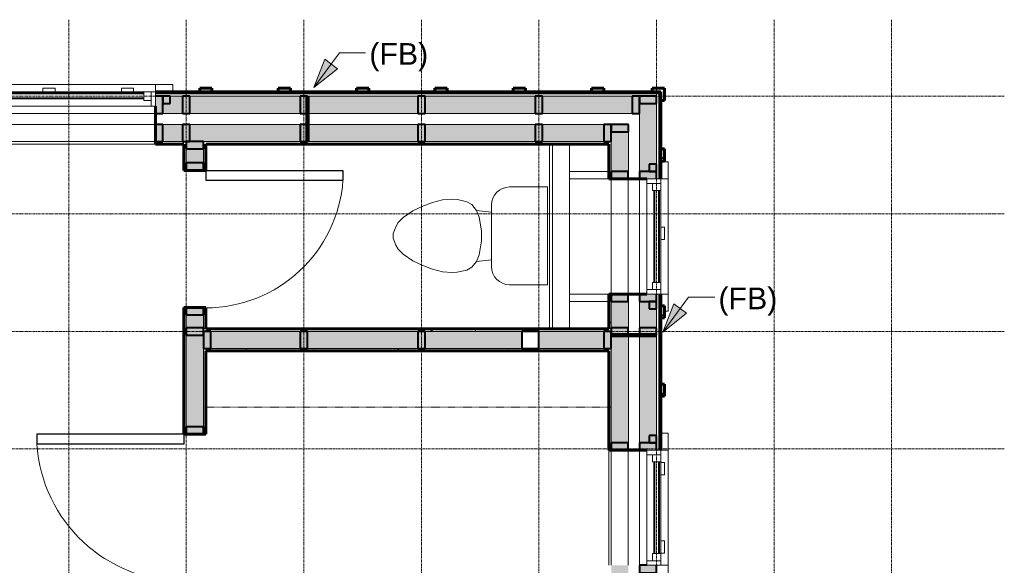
# Model space of a CAD drawing. Header units: inches. Extents: x -639 to 53, y -282 to 536.
# Tile 10 of 12: x -148 to 53, y 60 to 171. Entities that reach past the tile are written whole.
import ezdxf

# ---------------------------------------------------------------- set-up
doc = ezdxf.new("R2010")
doc.units = ezdxf.units.IN
doc.header["$MEASUREMENT"] = 0
doc.linetypes.add('Grid Line 1_2_', pattern=[0.875, 0.5, -0.125, 0.125, -0.125])
doc.linetypes.add('Overhead', pattern=[0.15625, 0.09375, -0.0625])
for name, color, linetype, lineweight in [('A-ANNO-TEXT', 2, 'Continuous', 9), ('A-DETL', 5, 'Continuous', 9), ('A-DOOR', 1, 'Continuous', 18), ('A-FLOR-OTLN', 6, 'Continuous', 18), ('A-GENM', 6, 'Continuous', 9), ('A-GLAZ', 6, 'Continuous', 18), ('A-GLAZ-GLAS', 6, 'Continuous', 40), ('A-WALL', 2, 'Continuous', 18), ('A-WALL-MBNI', 2, 'Continuous', 18), ('A-WALL-PATT', 2, 'Continuous', 60), ('I-WALL', 2, 'Continuous', 18), ('P-SANR-FIXT', 6, 'Continuous', 9), ('S-BEAM', 4, 'Continuous', 9), ('S-COLS', 6, 'Continuous', 9), ('S-GRID', 1, 'Continuous', 9)]:
    doc.layers.add(name, color=color, linetype=linetype, lineweight=lineweight)
doc.styles.add('Arial', font='arial.ttf', dxfattribs={"height": 4.425898})
pattern_1 = [(0, (0, 0), (15.36, 3.84), [0.634, -10.886, 0.634, -10.886, -61.44]), (0, (0, 0), (15.36, 3.84), [-23.04, 0.634, -22.406, 0.634, -10.886, -26.88]), (0, (0, 0), (15.36, 3.84), [-57.6, 0.634, -7.046, 0.634, -18.566]), (120, (5.76, 1.92), (-11.005538, 11.38215), [0.634, -10.886, 0.634, -10.886, -61.44]), (120, (5.76, 1.92), (-11.005538, 11.38215), [-23.04, 0.634, -22.406, 0.634, -10.886, -26.88]), (120, (5.76, 1.92), (-11.005538, 11.38215), [-57.6, 0.634, -7.046, 0.634, -18.566]), (240, (7.68, 9.6), (-4.354462, -15.22215), [0.634, -10.886, 0.634, -10.886, -61.44]), (240, (7.68, 9.6), (-4.354462, -15.22215), [-23.04, 0.634, -22.406, 0.634, -10.886, -26.88]), (240, (7.68, 9.6), (-4.354462, -15.22215), [-57.6, 0.634, -7.046, 0.634, -18.566])]
pattern_2 = [(45, (0, 0), (-4.00647, 4.00647), []), (135, (0, 0), (-4.00647, -4.00647), [])]

# ---------------------------------------------------------------- blocks, each defined once
blk = doc.blocks.new('Single Panel Flush Wood - 2680HC-1003791-2nd Floor Adv_ Framing with Fire Blocking')
at = {"layer": 'A-DOOR', "lineweight": 30}
for p, q in [((13, 2.25), (13, 32.25)), ((15, 32.25), (13, 32.25)), ((15, 2.25), (15, 32.25)), ((15, 2.25), (13, 2.25))]:
    blk.add_line(p, q, dxfattribs=at)
at = {"layer": 'A-DOOR', "lineweight": 9}
blk.add_arc((15, 2.25), 30.07, 93.8141, 180, dxfattribs=at)
blk = doc.blocks.new('Single Panel Flush Wood - 2480HC-1004009-2nd Floor Adv_ Framing with Fire Blocking')
at = {"layer": 'A-DOOR', "lineweight": 30}
for p, q in [((12, -2.25), (12, -30.25)), ((14, -2.25), (12, -2.25)), ((14, -2.25), (14, -30.25)), ((14, -30.25), (12, -30.25))]:
    blk.add_line(p, q, dxfattribs=at)
at = {"layer": 'A-DOOR', "lineweight": 9}
blk.add_arc((14, -2.25), 28.07, 180, 265.9137, dxfattribs=at)
blk = doc.blocks.new('Single Casement - 2050CS-1928328-2nd Floor Adv_ Framing with Fire Blocking')
at = {"layer": 'A-GLAZ'}
for p, q in [((-11.75, 6.81), (-15.25, 6.81)), ((-15.25, 6.81), (-15.25, 5.31)), ((-11.75, 5.31), (-11.75, 6.81)), ((-11.75, 6.81), (11.75, 6.81)), ((15.25, 6.81), (11.75, 6.81)), ((11.75, 6.81), (11.75, 5.31)), ((15.25, 5.31), (15.25, 6.81)), ((11.75, 5.31), (-11.75, 5.31)), ((-11.75, 5.31), (-11.75, 2.44)), ((-10.83, 2.44), (-10.83, 5.31)), ((-10.83, 5.31), (-9.38, 5.31)), ((-9.38, 5.31), (-9.38, 3.6)), ((9.37, 5.31), (-0.73, 5.31)), ((10.83, 5.31), (9.37, 5.31)), ((9.37, 5.31), (9.37, 3.6)), ((9.37, 3.6), (9.37, 5.31)), ((10.83, 5.31), (10.83, 2.44)), ((11.75, 2.44), (11.75, 5.31)), ((-11.75, 2.44), (11.75, 2.44)), ((-9.38, 3.6), (-10.83, 3.6)), ((9.37, 3.6), (10.83, 3.6))]:
    blk.add_line(p, q, dxfattribs=at)
at = {"layer": 'A-GLAZ-GLAS'}
for p, q in [((9.37, 5), (-9.38, 5)), ((9.37, 4), (-9.38, 4))]:
    blk.add_line(p, q, dxfattribs=at)
blk = doc.blocks.new('Single Casement - 2050CS-V1-2nd Floor Adv_ Framing with Fire Blocking')
at = {"layer": 'A-GLAZ'}
for p, q in [((-11.75, 6.81), (-15.25, 6.81)), ((-15.25, 6.81), (-15.25, 5.31)), ((-11.75, 5.31), (-11.75, 6.81)), ((-11.75, 6.81), (11.75, 6.81)), ((15.25, 6.81), (11.75, 6.81)), ((11.75, 6.81), (11.75, 5.31)), ((15.25, 6.06), (15.25, 6.81)), ((11.75, 5.31), (-11.75, 5.31)), ((-11.75, 5.31), (-11.75, 2.44)), ((-10.83, 2.44), (-10.83, 5.31)), ((-10.83, 5.31), (-9.38, 5.31)), ((-9.38, 5.31), (-9.38, 3.6)), ((9.37, 5.31), (-0.73, 5.31)), ((10.83, 5.31), (9.37, 5.31)), ((9.37, 5.31), (9.37, 3.6)), ((9.37, 3.6), (9.37, 5.31)), ((10.83, 5.31), (10.83, 2.44)), ((11.75, 2.44), (11.75, 5.31)), ((-11.75, 2.44), (11.75, 2.44)), ((-9.38, 3.6), (-10.83, 3.6)), ((9.37, 3.6), (10.83, 3.6))]:
    blk.add_line(p, q, dxfattribs=at)
at = {"layer": 'A-GLAZ-GLAS'}
for p, q in [((9.37, 5), (-9.38, 5)), ((9.37, 4), (-9.38, 4))]:
    blk.add_line(p, q, dxfattribs=at)
blk = doc.blocks.new('Single Casement - 3050CS-1928327-2nd Floor Adv_ Framing with Fire Blocking')
at = {"layer": 'A-GLAZ'}
for p, q in [((-17.75, 6.81), (-21.25, 6.81)), ((-21.25, 6.81), (-21.25, 6.06)), ((-17.75, 5.31), (-17.75, 6.81)), ((-17.75, 6.81), (17.75, 6.81)), ((21.25, 6.81), (17.75, 6.81)), ((17.75, 6.81), (17.75, 5.31)), ((21.25, 5.31), (21.25, 6.81)), ((17.75, 5.31), (-17.75, 5.31)), ((-17.75, 5.31), (-17.75, 2.44)), ((-16.83, 2.44), (-16.83, 5.31)), ((-16.83, 5.31), (-15.38, 5.31)), ((-15.38, 5.31), (-15.38, 3.6)), ((15.37, 5.31), (-0.73, 5.31)), ((16.83, 5.31), (15.37, 5.31)), ((15.37, 5.31), (15.37, 3.6)), ((15.37, 3.6), (15.37, 5.31)), ((16.83, 5.31), (16.83, 2.44)), ((17.75, 2.44), (17.75, 5.31)), ((-17.75, 2.44), (17.75, 2.44)), ((-15.38, 3.6), (-16.83, 3.6)), ((15.37, 3.6), (16.83, 3.6))]:
    blk.add_line(p, q, dxfattribs=at)
at = {"layer": 'A-GLAZ-GLAS'}
for p, q in [((15.37, 5), (-15.38, 5)), ((15.37, 4), (-15.38, 4))]:
    blk.add_line(p, q, dxfattribs=at)
blk = doc.blocks.new('Dimension Lumber - 2x2-1946502-2nd Floor Adv_ Framing with Fire Blocking')
at = {"layer": 'S-BEAM', "lineweight": 40}
for p, q in [((-355.54, 131.83), (-357.04, 131.83)), ((-357.04, 131.83), (-357.04, 130.33)), ((-355.54, 130.33), (-355.54, 131.83)), ((-357.04, 130.33), (-355.54, 130.33))]:
    blk.add_line(p, q, dxfattribs=at)
blk = doc.blocks.new('Dimension Lumber - 2x4-V13-2nd Floor Adv_ Framing with Fire Blocking')
at = {"layer": 'S-BEAM', "lineweight": 40}
for p, q in [((-20.29, 60.08), (-21.79, 60.08)), ((-21.79, 60.08), (-21.79, 58.58)), ((-21.79, 58.58), (-18.29, 58.58)), ((-18.29, 58.58), (-18.29, 60.08))]:
    blk.add_line(p, q, dxfattribs=at)
blk = doc.blocks.new('Dimension Lumber - 2x4-V14-2nd Floor Adv_ Framing with Fire Blocking')
at = {"layer": 'S-BEAM', "lineweight": 40}
for p, q in [((-18.29, 85.08), (-21.79, 85.08)), ((-21.79, 85.08), (-21.79, 83.58)), ((-18.29, 83.58), (-18.29, 85.08)), ((-21.79, 83.58), (-20.29, 83.58))]:
    blk.add_line(p, q, dxfattribs=at)
blk = doc.blocks.new('Dimension Lumber - 2x4-1930525-2nd Floor Adv_ Framing with Fire Blocking')
at = {"layer": 'S-BEAM'}
blk.add_line((-45.79, -148.17), (-45.79, -124.67), dxfattribs=at)
blk = doc.blocks.new('Dimension Lumber - 2x4-V8-2nd Floor Adv_ Framing with Fire Blocking')
at = {"layer": 'S-BEAM', "lineweight": 40}
for p, q in [((-305.04, 131.83), (-306.54, 131.83)), ((-305.04, 128.33), (-305.04, 131.83)), ((-306.54, 129.83), (-306.54, 128.33)), ((-306.54, 128.33), (-305.04, 128.33))]:
    blk.add_line(p, q, dxfattribs=at)
blk = doc.blocks.new('Dimension Lumber - 2x4-V15-2nd Floor Adv_ Framing with Fire Blocking')
at = {"layer": 'S-BEAM'}
blk.add_line((-21.79, 115.46), (-21.79, 138.96), dxfattribs=at)
blk = doc.blocks.new('Dimension Lumber - 2x4-1930577-2nd Floor Adv_ Framing with Fire Blocking')
at = {"layer": 'S-BEAM', "lineweight": 40}
for p, q in [((-518.79, 108.58), (-522.29, 108.58)), ((-522.29, 108.58), (-522.29, 107.08)), ((-518.79, 107.08), (-518.79, 108.58)), ((-522.29, 107.08), (-518.79, 107.08))]:
    blk.add_line(p, q, dxfattribs=at)
blk = doc.blocks.new('Dimension Lumber - 2x4-1930541-2nd Floor Adv_ Framing with Fire Blocking')
at = {"layer": 'S-BEAM'}
blk.add_line((-120.54, 152.33), (-156.04, 152.33), dxfattribs=at)
blk = doc.blocks.new('Closet Shelf and Pole - 15_ Deep-911161-2nd Floor Adv_ Framing with Fire Blocking')
at = {"layer": 'A-GENM', "linetype": 'Overhead'}
blk.add_line((0, -12), (83.25, -12), dxfattribs=at)
blk = doc.blocks.new('Trus Joist - TimberStrand LSL - Post Column - TimberStrand_ 1_3E _ 3 1_2 x 3 1_2_-965117-2nd Floor Adv_ Framing with Fire Blocking')
at = {"layer": 'S-COLS', "lineweight": 40}
for p, q in [((1.75, 1.75), (-1.75, 1.75)), ((-1.75, 1.75), (-1.75, -1.75)), ((1.75, -1.75), (1.75, 1.75)), ((-1.75, -1.75), (1.75, -1.75))]:
    blk.add_line(p, q, dxfattribs=at)
blk = doc.blocks.new('Dimension Lumber - 2x4-V32-2nd Floor Adv_ Framing with Fire Blocking')
at = {"layer": 'S-BEAM'}
for p, q in [((-51.54, -148.17), (-51.54, -124.67)), ((-48.04, -148.17), (-48.04, -124.67))]:
    blk.add_line(p, q, dxfattribs=at)
blk = doc.blocks.new('Dimension Lumber - 2x4-V33-2nd Floor Adv_ Framing with Fire Blocking')
at = {"layer": 'S-BEAM'}
for p, q in [((-27.54, 115.46), (-27.54, 138.96)), ((-24.04, 115.46), (-24.04, 138.96))]:
    blk.add_line(p, q, dxfattribs=at)
blk = doc.blocks.new('Dimension Lumber - 2x4-V34-2nd Floor Adv_ Framing with Fire Blocking')
at = {"layer": 'S-BEAM'}
for p, q in [((-120.54, 150.08), (-156.04, 150.08)), ((-120.54, 146.58), (-156.04, 146.58))]:
    blk.add_line(p, q, dxfattribs=at)
blk = doc.blocks.new('Toilet-Domestic-3D - Toilet-Domestic-3D-V37-2nd Floor Adv_ Framing with Fire Blocking')
at = {"layer": 'P-SANR-FIXT'}
for p, q in [((-9.98, 19.48), (9.98, 19.48)), ((-9.98, 11.75), (-9.98, 19.48)), ((9.98, 19.48), (9.98, 11.75)), ((6.25, 8.02), (-6.25, 8.02)), ((-4.86, 8.02), (-5.21, 5)), ((4.86, 8.02), (5.21, 5)), ((-5.21, 5), (-6.4, 4)), ((-3.84, 5.5), (-5.21, 5)), ((-1, 6), (-3.84, 5.5)), ((1, 6), (-1, 6)), ((3.84, 5.5), (1, 6)), ((5.21, 5), (3.84, 5.5)), ((6.4, 4), (5.21, 5)), ((-6.97, 3), (-7.24, 2)), ((-6.4, 4), (-6.97, 3)), ((6.97, 3), (6.4, 4)), ((7.24, 2), (6.97, 3)), ((-7.41, 1), (-7.5, 0)), ((-7.5, 0), (-7.33, -1.99)), ((-7.24, 2), (-7.41, 1)), ((7.41, 1), (7.24, 2)), ((7.33, -1.99), (7.5, 0)), ((7.5, 0), (7.41, 1)), ((-7.33, -1.99), (-6.79, -4)), ((6.79, -4), (7.33, -1.99)), ((-6.79, -4), (-6.06, -6)), ((6.06, -6), (6.79, -4)), ((-6.06, -6), (-5.13, -8)), ((5.13, -8), (6.06, -6)), ((-5.13, -8), (-3.74, -10)), ((3.74, -10), (5.13, -8)), ((-3.74, -10), (-2.74, -11)), ((2.74, -11), (3.74, -10)), ((-2.74, -11), (-1.87, -11.5)), ((-1.87, -11.5), (-0.5, -12)), ((-0.5, -12), (0.5, -12)), ((0.5, -12), (1.87, -11.5)), ((1.87, -11.5), (2.74, -11))]:
    blk.add_line(p, q, dxfattribs=at)
for centre, start, end in [((-6.25, 11.75), 180, 270), ((6.25, 11.75), 270, 360)]:
    blk.add_arc(centre, 3.73, start, end, dxfattribs=at)

msp = doc.modelspace()

# ---------------------------------------------------------------- hatches: boundary and pattern name
at = {"layer": 'A-ANNO-TEXT'}
for points in [[(-88.2707, 157.5956), (-83.404, 161.4557), (-85.9861, 163.3719)], [(-17.0044, 107.6945), (-12.1378, 111.5546), (-14.7199, 113.4707)]]:
    msp.add_hatch(color=7, dxfattribs=at).paths.add_polyline_path(points, flags=0)
at = {"layer": 'A-WALL-PATT', "lineweight": 9}
h = msp.add_hatch(dxfattribs=at)
h.set_pattern_fill('FP_3', color=256, style=0, pattern_type=2)
h.set_pattern_definition(pattern_2)
h.paths.add_polyline_path([(-111.5361, 156.7071), (-109.0361, 156.7071), (-109.0361, 157.4571), (-111.5361, 157.4571)], flags=0)
h = msp.add_hatch(dxfattribs=at)
h.set_pattern_fill('FP_3', color=256, style=0, pattern_type=2)
h.set_pattern_definition(pattern_2)
h.paths.add_polyline_path([(-95.5361, 156.7071), (-93.0361, 156.7071), (-93.0361, 157.4571), (-95.5361, 157.4571)], flags=0)
h = msp.add_hatch(dxfattribs=at)
h.set_pattern_fill('FP_3', color=256, style=0, pattern_type=2)
h.set_pattern_definition(pattern_2)
h.paths.add_polyline_path([(-79.5361, 156.7071), (-77.0361, 156.7071), (-77.0361, 157.4571), (-79.5361, 157.4571)], flags=0)
h = msp.add_hatch(dxfattribs=at)
h.set_pattern_fill('FP_3', color=256, style=0, pattern_type=2)
h.set_pattern_definition(pattern_2)
h.paths.add_polyline_path([(-63.5361, 156.7071), (-61.0361, 156.7071), (-61.0361, 157.4571), (-63.5361, 157.4571)], flags=0)
h = msp.add_hatch(dxfattribs=at)
h.set_pattern_fill('FP_3', color=256, style=0, pattern_type=2)
h.set_pattern_definition(pattern_2)
h.paths.add_polyline_path([(-47.5361, 156.7071), (-45.0361, 156.7071), (-45.0361, 157.4571), (-47.5361, 157.4571)], flags=0)
h = msp.add_hatch(dxfattribs=at)
h.set_pattern_fill('FP_3', color=256, style=0, pattern_type=2)
h.set_pattern_definition(pattern_2)
h.paths.add_polyline_path([(-31.5361, 156.7071), (-29.0361, 156.7071), (-29.0361, 157.4571), (-31.5361, 157.4571)], flags=0)
h = msp.add_hatch(dxfattribs=at)
h.set_pattern_fill('FP_3', color=256, style=0, pattern_type=2)
h.set_pattern_definition(pattern_2)
h.paths.add_polyline_path([(-16.6611, 154.9571), (-16.6611, 157.4571), (-19.1611, 157.4571), (-19.1611, 156.7071), (-17.4111, 156.7071), (-17.4111, 154.9571)], flags=0)
at = {"layer": 'A-WALL-PATT'}
h = msp.add_hatch(color=256, dxfattribs=at)
h.paths.add_polyline_path([(-276.0361, 152.3321), (-276.0361, 155.8321), (-294.7861, 155.8321), (-294.7861, 152.3321), (-288.5361, 152.3321)], flags=0)
h.paths.add_polyline_path([(-24.0361, 152.3321), (-21.7861, 152.3321), (-21.7861, 155.8321), (-120.5357, 155.8321), (-120.5357, 152.3321), (-28.0361, 152.3321)], flags=0)
h.paths.add_polyline_path([(-156.0357, 152.3321), (-156.0357, 155.8321), (-240.5361, 155.8321), (-240.5361, 152.3321), (-200.8358, 152.3321)], flags=0)
h = msp.add_hatch(color=256, dxfattribs=at)
h.paths.add_polyline_path([(-21.7861, -8.6679), (-18.2861, -8.6679), (-18.2861, 60.0821), (-21.7861, 60.0821), (-21.7861, -6.4179)], flags=0)
h.paths.add_polyline_path([(-21.7861, 83.5821), (-18.2861, 83.5821), (-18.2861, 115.4571), (-21.7861, 115.4571), (-21.7861, 104.7585)], flags=0)
h.paths.add_polyline_path([(-21.7861, 138.9571), (-18.2861, 138.9571), (-18.2861, 155.8321), (-21.7861, 155.8321), (-21.7861, 141.0124)], flags=0)
h = msp.add_hatch(color=256, dxfattribs=at)
h.paths.add_polyline_path([(-28.0361, 146.5821), (-27.5361, 146.5821), (-27.5361, 150.0821), (-120.5357, 150.0821), (-120.5357, 146.5821), (-35.0591, 146.5821)], flags=0)
h.paths.add_polyline_path([(-156.0357, 146.5821), (-156.0357, 150.0821), (-240.5361, 150.0821), (-240.5361, 146.5821), (-200.8358, 146.5821)], flags=0)
h.paths.add_polyline_path([(-288.5361, 146.5821), (-276.0361, 146.5821), (-276.0361, 150.0821), (-289.0361, 150.0821), (-289.0361, 146.5821)], flags=0)
h = msp.add_hatch(color=256, dxfattribs=at)
h.paths.add_polyline_path([(-27.5361, -2.9179), (-24.0361, -2.9179), (-24.0361, 60.0821), (-27.5361, 60.0821), (-27.5361, -2.4179)], flags=0)
h.paths.add_polyline_path([(-27.5361, 83.5821), (-24.0361, 83.5821), (-24.0361, 115.4571), (-27.5361, 115.4571), (-27.5361, 104.3321)], flags=0)
h.paths.add_polyline_path([(-24.0361, 138.9571), (-24.0361, 150.0821), (-27.5361, 150.0821), (-27.5361, 138.9571)], flags=0)
at = {"layer": 'A-WALL-PATT', "lineweight": 9}
h = msp.add_hatch(dxfattribs=at)
h.set_pattern_fill('FP_1', color=256, style=0, pattern_type=2)
h.set_pattern_definition(pattern_1)
h.paths.add_polyline_path([(-35.0591, 146.0821), (-28.0361, 146.0821), (-28.0361, 146.5821), (-110.7861, 146.5821), (-110.7861, 146.0821), (-58.7415, 146.0821)], flags=0)
h.paths.add_polyline_path([(-288.5361, 146.0821), (-276.0361, 146.0821), (-276.0361, 146.5821), (-288.5361, 146.5821)], flags=0)
h.paths.add_polyline_path([(-240.5361, 146.0821), (-212.0361, 146.0821), (-212.0361, 146.5821), (-240.5361, 146.5821)], flags=0)
h.paths.add_polyline_path([(-208.5361, 146.0821), (-156.0357, 146.0821), (-156.0357, 146.5821), (-208.5361, 146.5821)], flags=0)
h.paths.add_polyline_path([(-114.2861, 146.0821), (-114.2861, 146.5821), (-120.5357, 146.5821), (-120.5357, 146.0821), (-114.7861, 146.0821)], flags=0)
h = msp.add_hatch(dxfattribs=at)
h.set_pattern_fill('FP_1', color=256, style=0, pattern_type=2)
h.set_pattern_definition(pattern_1)
h.paths.add_polyline_path([(-114.2861, -2.4179), (-114.2861, 56.8321), (-114.7861, 56.8321), (-114.7861, -2.4179)], flags=0)
h.paths.add_polyline_path([(-114.2861, 86.8321), (-114.2861, 112.7071), (-114.7861, 112.7071), (-114.7861, 86.8321)], flags=0)
h.paths.add_polyline_path([(-114.2861, 140.7071), (-114.2861, 146.0821), (-114.7861, 146.0821), (-114.7861, 140.7071)], flags=0)
at = {"layer": 'A-WALL-PATT'}
h = msp.add_hatch(color=256, dxfattribs=at)
h.paths.add_polyline_path([(-114.2861, -2.9179), (-110.7861, -2.9179), (-110.7861, 56.8321), (-114.2861, 56.8321), (-114.2861, -2.4179)], flags=0)
h.paths.add_polyline_path([(-110.7861, 86.8321), (-110.7861, 112.7071), (-114.2861, 112.7071), (-114.2861, 86.8321), (-112.5361, 86.8321)], flags=0)
h.paths.add_polyline_path([(-110.7861, 140.7071), (-110.7861, 146.5821), (-114.2861, 146.5821), (-114.2861, 140.7071), (-112.5361, 140.7071)], flags=0)
at = {"layer": 'A-WALL-PATT', "lineweight": 9}
h = msp.add_hatch(dxfattribs=at)
h.set_pattern_fill('FP_1', color=256, style=0, pattern_type=2)
h.set_pattern_definition(pattern_1)
h.paths.add_polyline_path([(-110.7861, -2.4179), (-110.2861, -2.4179), (-110.2861, 45.8996), (-110.7861, 45.8996), (-110.7861, 8.0816)], flags=0)
h.paths.add_polyline_path([(-110.2861, 47.3996), (-110.2861, 56.8321), (-110.7861, 56.8321), (-110.7861, 47.3996)], flags=0)
h.paths.add_polyline_path([(-110.2861, 86.8321), (-110.2861, 104.3321), (-110.7861, 104.3321), (-110.7861, 86.8321)], flags=0)
h.paths.add_polyline_path([(-110.2861, 107.8321), (-110.2861, 112.7071), (-110.7861, 112.7071), (-110.7861, 107.8321)], flags=0)
h.paths.add_polyline_path([(-110.2861, 140.7071), (-110.2861, 146.0821), (-110.7861, 146.0821), (-110.7861, 140.7071)], flags=0)
h = msp.add_hatch(dxfattribs=at)
h.set_pattern_fill('FP_1', color=256, style=0, pattern_type=2)
h.set_pattern_definition(pattern_1)
h.paths.add_polyline_path([(-28.0361, -2.4179), (-27.5361, -2.4179), (-27.5361, 45.8996), (-28.0361, 45.8996), (-28.0361, 8.0816)], flags=0)
h.paths.add_polyline_path([(-28.0361, 47.3996), (-27.5361, 47.3996), (-27.5361, 60.0821), (-28.0361, 60.0821), (-28.0361, 56.42)], flags=0)
h.paths.add_polyline_path([(-27.5361, 83.5821), (-27.5361, 104.3321), (-28.0361, 104.3321), (-28.0361, 83.5821)], flags=0)
h.paths.add_polyline_path([(-27.5361, 107.8321), (-27.5361, 115.4571), (-28.0361, 115.4571), (-28.0361, 107.8321)], flags=0)
h.paths.add_polyline_path([(-27.5361, 138.9571), (-27.5361, 146.5821), (-28.0361, 146.5821), (-28.0361, 138.9571)], flags=0)
h = msp.add_hatch(dxfattribs=at)
h.set_pattern_fill('FP_3', color=256, style=0, pattern_type=2)
h.set_pattern_definition(pattern_2)
h.paths.add_polyline_path([(-17.4111, 142.5821), (-16.6611, 142.5821), (-16.6611, 145.0821), (-17.4111, 145.0821)], flags=0)
h = msp.add_hatch(dxfattribs=at)
h.set_pattern_fill('FP_3', color=256, style=0, pattern_type=2)
h.set_pattern_definition(pattern_2)
h.paths.add_polyline_path([(-17.4111, 110.5821), (-16.6611, 110.5821), (-16.6611, 113.0821), (-17.4111, 113.0821)], flags=0)
at = {"layer": 'A-WALL-PATT'}
h = msp.add_hatch(color=256, dxfattribs=at)
h.paths.add_polyline_path([(-110.7861, 104.3321), (-45.7861, 104.3321), (-45.7861, 107.8321), (-110.7861, 107.8321), (-110.7861, 104.7585)], flags=0)
h.paths.add_polyline_path([(-27.5361, 104.3321), (-27.5361, 107.8321), (-42.2861, 107.8321), (-42.2861, 104.3321), (-28.0361, 104.3321)], flags=0)
at = {"layer": 'A-WALL-PATT', "lineweight": 9}
h = msp.add_hatch(dxfattribs=at)
h.set_pattern_fill('FP_1', color=256, style=0, pattern_type=2)
h.set_pattern_definition(pattern_1)
h.paths.add_polyline_path([(-35.0591, 107.8321), (-28.0361, 107.8321), (-28.0361, 108.3321), (-110.2861, 108.3321), (-110.2861, 107.8321), (-42.2861, 107.8321)], flags=0)
h = msp.add_hatch(dxfattribs=at)
h.set_pattern_fill('FP_1', color=256, style=0, pattern_type=2)
h.set_pattern_definition(pattern_1)
h.paths.add_polyline_path([(-28.0361, 103.8321), (-28.0361, 104.3321), (-110.2861, 104.3321), (-110.2861, 103.8321), (-42.2861, 103.8321)], flags=0)
h = msp.add_hatch(dxfattribs=at)
h.set_pattern_fill('FP_3', color=256, style=0, pattern_type=2)
h.set_pattern_definition(pattern_2)
h.paths.add_polyline_path([(-17.4111, 94.5821), (-16.6611, 94.5821), (-16.6611, 97.0821), (-17.4111, 97.0821)], flags=0)

# ---------------------------------------------------------------- linework, layer by layer
at = {"layer": 'A-ANNO-TEXT', "color": 7}
for p, q in [((-88.2707, 157.5956), (-82.9867, 164.7159)), ((-85.9861, 163.3719), (-88.2707, 157.5956)), ((-83.404, 161.4557), (-85.9861, 163.3719)), ((-82.9867, 164.7159), (-77.6593, 164.7159)), ((-88.2707, 157.5956), (-83.404, 161.4557)), ((-17.0044, 107.6945), (-11.7205, 114.8147)), ((-11.7205, 114.8147), (-6.393, 114.8147)), ((-14.7199, 113.4707), (-17.0044, 107.6945)), ((-12.1378, 111.5546), (-14.7199, 113.4707)), ((-17.0044, 107.6945), (-12.1378, 111.5546))]:
    msp.add_line(p, q, dxfattribs=at)
at = {"layer": 'A-DETL', "lineweight": 106}
for p, q in [((-89.5361, 155.8321), (-89.5361, 146.5821)), ((-27.5361, 107.0821), (-18.2861, 107.0821))]:
    msp.add_line(p, q, dxfattribs=at)
at = {"layer": 'A-FLOR-OTLN'}
msp.add_line((-40.1611, 146.0821), (-40.1611, 108.3321), dxfattribs=at)
at = {"layer": 'A-WALL', "lineweight": 60}
for p, q in [((-109.0361, 157.4571), (-111.5361, 157.4571)), ((-111.5361, 157.4571), (-111.5361, 156.7071)), ((-109.0361, 156.7071), (-109.0361, 157.4571)), ((-93.0361, 157.4571), (-95.5361, 157.4571)), ((-95.5361, 157.4571), (-95.5361, 156.7071)), ((-93.0361, 156.7071), (-93.0361, 157.4571)), ((-77.0361, 157.4571), (-79.5361, 157.4571)), ((-79.5361, 157.4571), (-79.5361, 156.7071)), ((-77.0361, 156.7071), (-77.0361, 157.4571)), ((-61.0361, 157.4571), (-63.5361, 157.4571)), ((-63.5361, 157.4571), (-63.5361, 156.7071)), ((-61.0361, 156.7071), (-61.0361, 157.4571)), ((-45.0361, 157.4571), (-47.5361, 157.4571)), ((-47.5361, 157.4571), (-47.5361, 156.7071)), ((-45.0361, 156.7071), (-45.0361, 157.4571)), ((-29.0361, 157.4571), (-31.5361, 157.4571)), ((-31.5361, 157.4571), (-31.5361, 156.7071)), ((-29.0361, 156.7071), (-29.0361, 157.4571)), ((-16.6611, 157.4571), (-19.1611, 157.4571)), ((-19.1611, 157.4571), (-19.1611, 156.7071)), ((-16.6611, 154.9571), (-16.6611, 157.4571)), ((-120.5357, 156.7071), (-17.4111, 156.7071)), ((-17.4111, 156.7071), (-17.4111, 138.9571)), ((-17.4111, 154.9571), (-16.6611, 154.9571)), ((-120.5357, 153.8321), (-120.5357, 146.0821)), ((-120.5357, 146.0821), (-114.7861, 146.0821)), ((-110.2861, 146.0821), (-28.0361, 146.0821)), ((-28.0361, 146.0821), (-28.0361, 138.9571)), ((-16.6611, 145.0821), (-17.4111, 145.0821)), ((-16.6611, 142.5821), (-16.6611, 145.0821)), ((-17.4111, 142.5821), (-16.6611, 142.5821)), ((-28.0361, 138.9571), (-20.2861, 138.9571)), ((-20.2861, 115.4571), (-28.0361, 115.4571)), ((-28.0361, 115.4571), (-28.0361, 108.3321)), ((-17.4111, 83.5821), (-17.4111, 115.4571)), ((-16.6611, 113.0821), (-17.4111, 113.0821)), ((-16.6611, 110.5821), (-16.6611, 113.0821)), ((-17.4111, 110.5821), (-16.6611, 110.5821)), ((-28.0361, 103.8321), (-28.0361, 83.5821)), ((-16.6611, 97.0821), (-17.4111, 97.0821)), ((-16.6611, 94.5821), (-16.6611, 97.0821)), ((-17.4111, 94.5821), (-16.6611, 94.5821)), ((-28.0361, 83.5821), (-20.2861, 83.5821))]:
    msp.add_line(p, q, dxfattribs=at)
at = {"layer": 'A-WALL'}
for p, q in [((-120.5357, 156.3321), (-17.7861, 156.3321)), ((-120.5357, 155.8321), (-18.2861, 155.8321)), ((-18.2861, 155.8321), (-18.2861, 138.9571)), ((-17.7861, 156.3321), (-17.7861, 138.9571)), ((-120.5357, 152.3321), (-21.7861, 152.3321)), ((-21.7861, 152.3321), (-21.7861, 138.9571)), ((-120.5357, 150.0821), (-24.0361, 150.0821)), ((-24.0361, 150.0821), (-24.0361, 138.9571)), ((-120.5357, 146.0821), (-156.0357, 146.0821)), ((-120.5357, 146.5821), (-114.2861, 146.5821)), ((-110.7861, 146.5821), (-27.5361, 146.5821)), ((-27.5361, 146.5821), (-27.5361, 138.9571)), ((-27.5361, 115.4571), (-27.5361, 107.8321)), ((-24.0361, 115.4571), (-24.0361, 83.5821)), ((-21.7861, 115.4571), (-21.7861, 83.5821)), ((-18.2861, 115.4571), (-18.2861, 83.5821)), ((-17.7861, 115.4571), (-17.7861, 83.5821)), ((-27.5361, 104.3321), (-27.5361, 83.5821)), ((-28.0361, 60.0821), (-28.0361, 83.5821))]:
    msp.add_line(p, q, dxfattribs=at)
at = {"layer": 'A-WALL-MBNI', "lineweight": 9}
for p, q in [((-143.5361, 156.7071), (-143.5361, 157.4571)), ((-143.5361, 157.4571), (-141.0361, 157.4571)), ((-141.0361, 157.4571), (-141.0361, 156.7071)), ((-127.5361, 156.7071), (-127.5361, 157.4571)), ((-127.5361, 157.4571), (-125.0361, 157.4571)), ((-125.0361, 157.4571), (-125.0361, 156.7071)), ((-17.4111, 129.0821), (-16.6611, 129.0821)), ((-16.6611, 129.0821), (-16.6611, 126.5821)), ((-16.6611, 126.5821), (-17.4111, 126.5821)), ((-17.4111, 81.0821), (-16.6611, 81.0821)), ((-16.6611, 81.0821), (-16.6611, 78.5821)), ((-16.6611, 78.5821), (-17.4111, 78.5821)), ((-17.4111, 65.0821), (-16.6611, 65.0821)), ((-16.6611, 65.0821), (-16.6611, 62.5821)), ((-16.6611, 62.5821), (-17.4111, 62.5821))]:
    msp.add_line(p, q, dxfattribs=at)
at = {"layer": 'I-WALL', "lineweight": 60}
for p, q in [((-114.7861, 146.0821), (-114.7861, 140.7071)), ((-110.2861, 140.7071), (-110.2861, 146.0821)), ((-114.7861, 140.7071), (-110.2861, 140.7071)), ((-114.7861, 112.7071), (-114.7861, 86.8321)), ((-110.2861, 112.7071), (-114.7861, 112.7071)), ((-110.2861, 108.3321), (-110.2861, 112.7071)), ((-28.0361, 108.3321), (-110.2861, 108.3321)), ((-110.2861, 86.8321), (-110.2861, 103.8321)), ((-110.2861, 103.8321), (-28.0361, 103.8321)), ((-114.7861, 86.8321), (-110.2861, 86.8321))]:
    msp.add_line(p, q, dxfattribs=at)
at = {"layer": 'I-WALL'}
for p, q in [((-114.2861, 146.5821), (-114.2861, 140.7071)), ((-110.7861, 140.7071), (-110.7861, 146.5821)), ((-114.2861, 112.7071), (-114.2861, 86.8321)), ((-110.7861, 107.8321), (-110.7861, 112.7071)), ((-45.7861, 107.8321), (-110.7861, 107.8321)), ((-27.5361, 107.8321), (-42.2861, 107.8321)), ((-110.7861, 86.8321), (-110.7861, 104.3321)), ((-45.7861, 104.3321), (-110.7861, 104.3321)), ((-27.5361, 104.3321), (-42.2861, 104.3321))]:
    msp.add_line(p, q, dxfattribs=at)
at = {"layer": 'S-BEAM', "lineweight": 40}
for p, q in [((-21.7861, 155.8321), (-23.2861, 155.8321)), ((-23.2861, 155.8321), (-23.2861, 152.3321)), ((-21.7861, 152.3321), (-21.7861, 155.8321)), ((-23.2861, 152.3321), (-21.7861, 152.3321)), ((-27.5361, 150.0821), (-29.0361, 150.0821)), ((-29.0361, 150.0821), (-29.0361, 146.5821)), ((-24.0361, 150.0821), (-27.5361, 150.0821)), ((-27.5361, 150.0821), (-27.5361, 148.5821)), ((-27.5361, 146.5821), (-27.5361, 150.0821)), ((-24.0361, 148.5821), (-24.0361, 150.0821)), ((-27.5361, 148.5821), (-24.0361, 148.5821)), ((-110.7861, 146.5821), (-114.2861, 146.5821)), ((-114.2861, 146.5821), (-114.2861, 145.0821)), ((-114.2861, 145.0821), (-110.7861, 145.0821)), ((-110.7861, 145.0821), (-110.7861, 146.5821)), ((-29.0361, 146.5821), (-27.5361, 146.5821)), ((-110.7861, 142.2067), (-114.2861, 142.2067)), ((-114.2861, 142.2067), (-114.2861, 140.7067)), ((-114.2861, 140.7067), (-110.7861, 140.7067)), ((-110.7861, 140.7067), (-110.7861, 142.2067)), ((-110.7861, 112.7067), (-114.2861, 112.7067)), ((-114.2861, 112.7067), (-114.2861, 111.2067)), ((-110.7861, 111.2067), (-110.7861, 112.7067)), ((-114.2861, 111.2067), (-110.7861, 111.2067)), ((-110.7861, 108.5821), (-114.2861, 108.5821)), ((-114.2861, 108.5821), (-114.2861, 107.0821)), ((-110.7861, 107.0821), (-110.7861, 108.5821)), ((-114.2861, 107.0821), (-110.7861, 107.0821)), ((-109.2861, 107.8321), (-110.7861, 107.8321)), ((-110.7861, 107.8321), (-110.7861, 104.3321)), ((-109.2861, 104.3321), (-109.2861, 107.8321)), ((-27.5361, 107.8321), (-29.0361, 107.8321)), ((-29.0361, 107.8321), (-29.0361, 104.3321)), ((-27.5361, 104.3321), (-27.5361, 107.8321)), ((-110.7861, 104.3321), (-109.2861, 104.3321)), ((-29.0361, 104.3321), (-27.5361, 104.3321)), ((-110.7861, 88.3317), (-114.2861, 88.3317)), ((-114.2861, 88.3317), (-114.2861, 86.8317)), ((-114.2861, 86.8317), (-110.7861, 86.8317)), ((-110.7861, 86.8317), (-110.7861, 88.3317))]:
    msp.add_line(p, q, dxfattribs=at)
at = {"layer": 'S-BEAM'}
for p, q in [((-39.5361, 146.0821), (-39.5361, 108.3321)), ((-36.0361, 146.0821), (-36.0361, 108.3321)), ((-36.0361, 138.9571), (-36.0361, 140.4571)), ((-28.0361, 140.4571), (-36.0361, 140.4571)), ((-36.0361, 138.9571), (-28.0361, 138.9571)), ((-36.0361, 113.9571), (-36.0361, 115.4571)), ((-28.0361, 115.4571), (-36.0361, 115.4571)), ((-36.0361, 113.9571), (-28.0361, 113.9571))]:
    msp.add_line(p, q, dxfattribs=at)
at = {"layer": 'S-GRID', "linetype": 'Grid Line 1_2_'}
for p, q in [((-138.2861, 171.4586), (-138.2861, -281.95)), ((-114.2861, 171.4586), (-114.2861, -281.95)), ((-90.2861, 171.4586), (-90.2861, -281.95)), ((-90.2861, 171.4586), (-90.2861, -281.95)), ((-66.2861, 171.4586), (-66.2861, -281.95)), ((-66.2861, 171.4586), (-66.2861, -281.95)), ((-42.2861, 171.4586), (-42.2861, -281.95)), ((-18.2861, 171.4586), (-18.2861, -281.95)), ((-18.2861, 171.4586), (-18.2861, -281.95)), ((5.7139, 171.4586), (5.7139, -281.95)), ((29.7139, 171.4586), (29.7139, -281.95)), ((52.715, 155.8321), (-638.9476, 155.8321)), ((52.715, 131.8321), (-638.9476, 131.8321)), ((52.715, 107.8321), (-638.9476, 107.8321)), ((52.715, 83.8321), (-638.9476, 83.8321))]:
    msp.add_line(p, q, dxfattribs=at)

# ---------------------------------------------------------------- block references
at = {"layer": 'A-DOOR', "rotation": 89.99999999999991}
for name, p in [('Single Panel Flush Wood - 2480HC-1004009-2nd Floor Adv_ Framing with Fire Blocking', (-112.5361, 126.7071)), ('Single Panel Flush Wood - 2680HC-1003791-2nd Floor Adv_ Framing with Fire Blocking', (-112.5361, 71.8321))]:
    msp.add_blockref(name, p, dxfattribs=at)
at = {"layer": 'A-GENM', "linetype": 'Overhead'}
msp.add_blockref('Closet Shelf and Pole - 15_ Deep-911161-2nd Floor Adv_ Framing with Fire Blocking', (-110.7861, 104.3321), dxfattribs=at)
at = {"layer": 'A-GLAZ'}
msp.add_blockref('Single Casement - 3050CS-1928327-2nd Floor Adv_ Framing with Fire Blocking', (-138.2857, 151.3946), dxfattribs=at)
at = {"layer": 'A-GLAZ', "rotation": 269.9999999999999}
for name, p in [('Single Casement - 2050CS-V1-2nd Floor Adv_ Framing with Fire Blocking', (-22.7236, 127.2071)), ('Single Casement - 2050CS-1928328-2nd Floor Adv_ Framing with Fire Blocking', (-22.7236, 71.8321))]:
    msp.add_blockref(name, p, dxfattribs=at)
at = {"layer": 'P-SANR-FIXT', "rotation": 269.9999999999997}
msp.add_blockref('Toilet-Domestic-3D - Toilet-Domestic-3D-V37-2nd Floor Adv_ Framing with Fire Blocking', (-60.0124, 127.3321), dxfattribs=at)
at = {"layer": 'S-BEAM'}
for name, p, rotation in [('Dimension Lumber - 2x4-V13-2nd Floor Adv_ Framing with Fire Blocking', (-60.4537, 174.1182), 89.99999999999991), ('Dimension Lumber - 2x4-1930577-2nd Floor Adv_ Framing with Fire Blocking', (-6.4541, 674.6182), 89.9999999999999), ('Dimension Lumber - 2x4-1930577-2nd Floor Adv_ Framing with Fire Blocking', (17.5459, 674.6182), 89.9999999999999), ('Dimension Lumber - 2x4-1930577-2nd Floor Adv_ Framing with Fire Blocking', (41.5459, 674.6182), 89.9999999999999), ('Dimension Lumber - 2x4-1930577-2nd Floor Adv_ Framing with Fire Blocking', (65.5459, 674.6182), 89.9999999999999), ('Dimension Lumber - 2x4-1930577-2nd Floor Adv_ Framing with Fire Blocking', (-11.9541, 668.8682), 89.9999999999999), ('Dimension Lumber - 2x4-1930577-2nd Floor Adv_ Framing with Fire Blocking', (-6.4541, 668.8682), 89.9999999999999), ('Dimension Lumber - 2x4-1930577-2nd Floor Adv_ Framing with Fire Blocking', (17.5459, 668.8682), 89.9999999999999), ('Dimension Lumber - 2x4-1930577-2nd Floor Adv_ Framing with Fire Blocking', (41.5459, 668.8682), 89.9999999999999), ('Dimension Lumber - 2x4-1930577-2nd Floor Adv_ Framing with Fire Blocking', (65.5459, 668.8682), 89.9999999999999), ('Dimension Lumber - 2x2-1946502-2nd Floor Adv_ Framing with Fire Blocking', (-150.1182, -215.0787), 270.0000000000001), ('Dimension Lumber - 2x4-V8-2nd Floor Adv_ Framing with Fire Blocking', (-150.1182, -191.0787), 270.0000000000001), ('Dimension Lumber - 2x2-1946502-2nd Floor Adv_ Framing with Fire Blocking', (-150.1182, -243.0787), 270.0000000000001), ('Dimension Lumber - 2x4-1930577-2nd Floor Adv_ Framing with Fire Blocking', (17.5459, 626.6182), 89.9999999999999), ('Dimension Lumber - 2x4-1930577-2nd Floor Adv_ Framing with Fire Blocking', (41.5459, 626.6182), 89.9999999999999), ('Dimension Lumber - 2x2-1946502-2nd Floor Adv_ Framing with Fire Blocking', (-150.1182, -270.4533), 270.0000000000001)]:
    msp.add_blockref(name, p, dxfattribs=dict(at, rotation=rotation))
for name, p in [('Dimension Lumber - 2x2-1946502-2nd Floor Adv_ Framing with Fire Blocking', (237.9996, 24)), ('Dimension Lumber - 2x4-1930577-2nd Floor Adv_ Framing with Fire Blocking', (500.5, 47.25)), ('Dimension Lumber - 2x4-1930541-2nd Floor Adv_ Framing with Fire Blocking', (0, 0)), ('Dimension Lumber - 2x4-V34-2nd Floor Adv_ Framing with Fire Blocking', (0, 0)), ('Dimension Lumber - 2x4-1930577-2nd Floor Adv_ Framing with Fire Blocking', (494.75, 31.875)), ('Dimension Lumber - 2x4-V33-2nd Floor Adv_ Framing with Fire Blocking', (0, 0)), ('Dimension Lumber - 2x4-V14-2nd Floor Adv_ Framing with Fire Blocking', (0, 55.3746)), ('Dimension Lumber - 2x4-V15-2nd Floor Adv_ Framing with Fire Blocking', (0, 0)), ('Dimension Lumber - 2x4-1930577-2nd Floor Adv_ Framing with Fire Blocking', (494.75, 6.875)), ('Dimension Lumber - 2x4-1930577-2nd Floor Adv_ Framing with Fire Blocking', (494.75, 0)), ('Dimension Lumber - 2x4-1930577-2nd Floor Adv_ Framing with Fire Blocking', (500.5, 0)), ('Dimension Lumber - 2x4-1930577-2nd Floor Adv_ Framing with Fire Blocking', (494.75, -23.4996)), ('Dimension Lumber - 2x4-V14-2nd Floor Adv_ Framing with Fire Blocking', (0, 0)), ('Dimension Lumber - 2x4-V32-2nd Floor Adv_ Framing with Fire Blocking', (24, 208.2504)), ('Dimension Lumber - 2x4-1930525-2nd Floor Adv_ Framing with Fire Blocking', (24, 208.2504)), ('Dimension Lumber - 2x4-V13-2nd Floor Adv_ Framing with Fire Blocking', (0, 0))]:
    msp.add_blockref(name, p, dxfattribs=at)
at = {"layer": 'S-COLS'}
msp.add_blockref('Trus Joist - TimberStrand LSL - Post Column - TimberStrand_ 1_3E _ 3 1_2 x 3 1_2_-965117-2nd Floor Adv_ Framing with Fire Blocking', (-44.0361, 106.0821), dxfattribs=at)

# ---------------------------------------------------------------- texts
at = {"layer": 'A-ANNO-TEXT', "color": 7, "char_height": 4.4259, "width": 14.256, "attachment_point": 1, "line_spacing_factor": 0.938532, "style": 'Arial'}
for insert in [(-76.9093, 166.6841), (-5.643, 116.7829)]:
    msp.add_mtext('(FB)', dxfattribs=dict(at, insert=insert))

doc.saveas('drawing.dxf')
